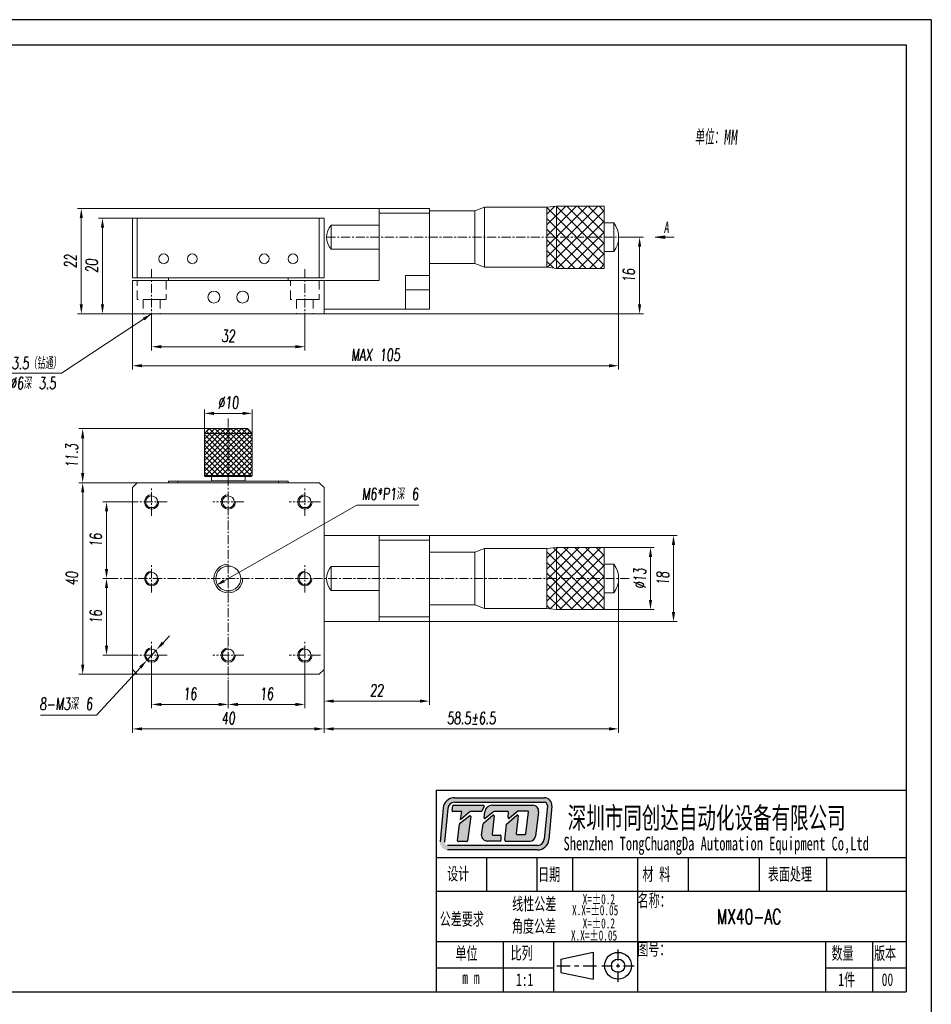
# Model space of a CAD drawing. Header units: millimetres. Extents: x 13297 to 13592, y 253 to 670.
# Tile 18 of 18: x 13401 to 13592, y 464 to 670. Entities that reach past the tile are written whole.
import ezdxf

# ---------------------------------------------------------------- set-up
doc = ezdxf.new("R2010")
doc.units = ezdxf.units.MM
doc.header["$LTSCALE"] = 0.3
doc.linetypes.add('CENTERX2', pattern=[20.32, 12.7, -2.54, 2.54, -2.54])
doc.linetypes.add('DASHED', pattern=[19.05, 12.7, -6.35])
for name, color, linetype, lineweight in [('中心线', 5, 'CENTERX2', 13), ('剖面线', 50, 'Continuous', 13), ('外框', 7, 'Continuous', 30), ('文字', 3, 'Continuous', 13), ('标注', 1, 'Continuous', 18), ('虚线', 6, 'DASHED', 13), ('螺纹线', 3, 'Continuous', 13), ('轮廓线', 7, 'Continuous', 20)]:
    doc.layers.add(name, color=color, linetype=linetype, lineweight=lineweight)
doc.styles.add('SLDTEXTSTYLE2', font='txt')
doc.styles.get("Standard").update_dxf_attribs({"font": 'txt.shx', "width": 0.67, "oblique": 5, "bigfont": 'gbcbig.shx'})
doc.dimstyles.new('1', dxfattribs={"dimtxt": 2.5, "dimasz": 2, "dimexe": 0.8, "dimexo": 0, "dimgap": 1, "dimtad": 1, "dimdec": 1, "dimdsep": 46, "dimtxsty": 'Standard', "dimcen": 0, "dimclrd": 256, "dimclre": 256, "dimclrt": 256, "dimadec": 0, "dimazin": 0, "dimtfac": 1, "dimtdec": 1, "dimtmove": 0, "dimatfit": 3, "dimfxl": 0, "dimtzin": 0, "dimlwd": -1, "dimlwe": -1, "dimarcsym": 0})
doc.dimstyles.new('1$3', dxfattribs={"dimtxt": 2.5, "dimasz": 2, "dimexe": 0.8, "dimexo": 0, "dimgap": 1, "dimtad": 1, "dimtih": 1, "dimtoh": 1, "dimdec": 1, "dimdsep": 46, "dimtxsty": 'Standard', "dimcen": 0, "dimclrd": 256, "dimclre": 256, "dimclrt": 256, "dimadec": 0, "dimazin": 0, "dimtfac": 1, "dimtdec": 1, "dimtmove": 0, "dimatfit": 3, "dimfxl": 0, "dimtzin": 0, "dimlwd": -1, "dimlwe": -1, "dimarcsym": 0})

# ---------------------------------------------------------------- blocks, each defined once
blk = doc.blocks.new('Y')
at = {"lineweight": 30}
blk.add_line((-4136.76, 2009.27), (-3862.74, 2009.27), dxfattribs=at)
for points in [[(-3857.44, 2213.99), (-4154.44, 2213.99), (-4154.44, 2003.97)], [(-4136.76, 2009.27), (-4136.76, 2208.69), (-3862.74, 2208.69)]]:
    blk.add_lwpolyline(points, dxfattribs=at)
blk = doc.blocks.new('W')
at = {"lineweight": 30}
for p, q in [((-3857.44, 2213.99), (-3857.44, 2003.97)), ((-3857.44, 2213.99), (-3857.44, 2003.97)), ((-3862.74, 2208.69), (-3862.74, 2009.27))]:
    blk.add_line(p, q, dxfattribs=at)
blk.add_blockref('Y', (0, 0))
blk = doc.blocks.new('jt')
at = {"layer": '螺纹线', "ltscale": 0.5}
h = blk.add_hatch(color=256, dxfattribs=at)
h.paths.add_polyline_path([(13642.82, 624.25), (13646.82, 624.25), (13646.82, 624.75)])
h.paths.add_polyline_path([(13642.82, 624.25), (13646.82, 623.75), (13646.82, 624.25)])
for p, q in [((13642.82, 624.25), (13646.82, 624.75)), ((13642.82, 624.25), (13650.82, 624.25)), ((13642.82, 624.25), (13646.82, 623.75)), ((13646.82, 623.75), (13646.82, 624.75))]:
    blk.add_line(p, q, dxfattribs=at)
blk = doc.blocks.new('*D208')
at = {"layer": 'Defpoints', "color": 0, "ltscale": 0.5}
for p in [(13425.47, 568.99), (13419.31, 552.99), (13421.43, 552.99)]:
    blk.add_point(p, dxfattribs=at)
at = {"layer": '标注', "ltscale": 0.5}
for p, q in [((13425.47, 568.99), (13418.51, 568.99)), ((13419.31, 566.99), (13419.31, 554.99)), ((13421.43, 552.99), (13418.51, 552.99))]:
    blk.add_line(p, q, dxfattribs=at)
for points in [[(13418.98, 566.99), (13419.64, 566.99), (13419.31, 568.99)], [(13418.98, 554.99), (13419.64, 554.99), (13419.31, 552.99)]]:
    blk.add_solid(points, dxfattribs=at)
at = {"layer": '标注', "ltscale": 0.5, "insert": (13417.06, 560.99), "char_height": 2.5, "attachment_point": 5, "rotation": 90}
blk.add_mtext('16', dxfattribs=at)
blk = doc.blocks.new('*D209')
at = {"layer": 'Defpoints', "color": 0, "ltscale": 0.5}
for p in [(13421.43, 552.99), (13419.31, 536.99), (13425.47, 536.99)]:
    blk.add_point(p, dxfattribs=at)
at = {"layer": '标注', "ltscale": 0.5}
for p, q in [((13421.43, 552.99), (13418.51, 552.99)), ((13419.31, 550.99), (13419.31, 538.99)), ((13425.47, 536.99), (13418.51, 536.99))]:
    blk.add_line(p, q, dxfattribs=at)
for points in [[(13418.98, 550.99), (13419.64, 550.99), (13419.31, 552.99)], [(13418.98, 538.99), (13419.64, 538.99), (13419.31, 536.99)]]:
    blk.add_solid(points, dxfattribs=at)
at = {"layer": '标注', "ltscale": 0.5, "insert": (13417.06, 544.99), "char_height": 2.5, "attachment_point": 5, "rotation": 90}
blk.add_mtext('16', dxfattribs=at)
blk = doc.blocks.new('*D210')
at = {"layer": 'Defpoints', "color": 0, "ltscale": 0.5}
for p in [(13428.73, 534.08), (13444.73, 531.75), (13444.73, 526.69)]:
    blk.add_point(p, dxfattribs=at)
at = {"layer": '标注', "ltscale": 0.5}
for p, q in [((13428.73, 534.08), (13428.73, 525.89)), ((13444.73, 531.75), (13444.73, 525.89)), ((13430.73, 526.69), (13442.73, 526.69))]:
    blk.add_line(p, q, dxfattribs=at)
for points in [[(13430.73, 527.03), (13430.73, 526.36), (13428.73, 526.69)], [(13442.73, 527.03), (13442.73, 526.36), (13444.73, 526.69)]]:
    blk.add_solid(points, dxfattribs=at)
at = {"layer": '标注', "ltscale": 0.5, "insert": (13436.73, 528.94), "char_height": 2.5, "attachment_point": 5}
blk.add_mtext('16', dxfattribs=at)
blk = doc.blocks.new('*D211')
at = {"layer": 'Defpoints', "color": 0, "ltscale": 0.5}
for p in [(13460.73, 534.08), (13444.73, 531.75), (13444.73, 526.69)]:
    blk.add_point(p, dxfattribs=at)
at = {"layer": '标注', "ltscale": 0.5}
for p, q in [((13460.73, 534.08), (13460.73, 525.89)), ((13444.73, 531.75), (13444.73, 525.89)), ((13458.73, 526.69), (13446.73, 526.69))]:
    blk.add_line(p, q, dxfattribs=at)
for points in [[(13446.73, 527.03), (13446.73, 526.36), (13444.73, 526.69)], [(13458.73, 527.03), (13458.73, 526.36), (13460.73, 526.69)]]:
    blk.add_solid(points, dxfattribs=at)
at = {"layer": '标注', "ltscale": 0.5, "insert": (13452.73, 528.94), "char_height": 2.5, "attachment_point": 5}
blk.add_mtext('16', dxfattribs=at)
blk = doc.blocks.new('*D212')
at = {"layer": 'Defpoints', "color": 0, "ltscale": 0.5}
for p in [(13424.73, 533.99), (13464.73, 533.99), (13464.73, 521.59)]:
    blk.add_point(p, dxfattribs=at)
at = {"layer": '标注', "ltscale": 0.5}
for p, q in [((13424.73, 533.99), (13424.73, 520.79)), ((13464.73, 533.99), (13464.73, 520.79)), ((13426.73, 521.59), (13462.73, 521.59))]:
    blk.add_line(p, q, dxfattribs=at)
for points in [[(13426.73, 521.92), (13426.73, 521.26), (13424.73, 521.59)], [(13462.73, 521.92), (13462.73, 521.26), (13464.73, 521.59)]]:
    blk.add_solid(points, dxfattribs=at)
at = {"layer": '标注', "ltscale": 0.5, "insert": (13444.73, 523.84), "char_height": 2.5, "attachment_point": 5}
blk.add_mtext('40', dxfattribs=at)
blk = doc.blocks.new('*D213')
at = {"layer": 'Defpoints', "color": 0, "ltscale": 0.5}
for p in [(13425.73, 572.99), (13414.33, 532.99), (13425.73, 532.99)]:
    blk.add_point(p, dxfattribs=at)
at = {"layer": '标注', "ltscale": 0.5}
for p, q in [((13425.73, 572.99), (13413.53, 572.99)), ((13414.33, 570.99), (13414.33, 534.99)), ((13425.73, 532.99), (13413.53, 532.99))]:
    blk.add_line(p, q, dxfattribs=at)
for points in [[(13414, 570.99), (13414.66, 570.99), (13414.33, 572.99)], [(13414, 534.99), (13414.66, 534.99), (13414.33, 532.99)]]:
    blk.add_solid(points, dxfattribs=at)
at = {"layer": '标注', "ltscale": 0.5, "insert": (13412.08, 552.99), "char_height": 2.5, "attachment_point": 5, "rotation": 90}
blk.add_mtext('40', dxfattribs=at)
blk = doc.blocks.new('*D214')
at = {"layer": 'Defpoints', "color": 0, "ltscale": 0.5}
for p in [(13414.33, 584.29), (13440.73, 584.29), (13425.73, 572.99)]:
    blk.add_point(p, dxfattribs=at)
at = {"layer": '标注', "ltscale": 0.5}
for p, q in [((13440.73, 584.29), (13413.53, 584.29)), ((13414.33, 574.99), (13414.33, 582.29)), ((13425.73, 572.99), (13413.53, 572.99))]:
    blk.add_line(p, q, dxfattribs=at)
for points in [[(13414, 582.29), (13414.66, 582.29), (13414.33, 584.29)], [(13414, 574.99), (13414.66, 574.99), (13414.33, 572.99)]]:
    blk.add_solid(points, dxfattribs=at)
at = {"layer": '标注', "ltscale": 0.5, "insert": (13412.08, 578.64), "char_height": 2.5, "attachment_point": 5, "rotation": 90}
blk.add_mtext('11.3', dxfattribs=at)
blk = doc.blocks.new('*D215')
at = {"layer": 'Defpoints', "color": 0, "ltscale": 0.5}
for p in [(13429.75, 538.1), (13427.72, 535.89)]:
    blk.add_point(p, dxfattribs=at)
at = {"layer": '标注', "ltscale": 0.5}
for p, q in [((13431.1, 539.57), (13432.45, 541.05)), ((13429.75, 538.1), (13427.72, 535.89)), ((13417.24, 524.46), (13426.37, 534.41)), ((13405.5, 524.46), (13417.24, 524.46))]:
    blk.add_line(p, q, dxfattribs=at)
for points in [[(13430.85, 539.8), (13431.34, 539.35), (13429.75, 538.1)], [(13426.12, 534.64), (13426.61, 534.19), (13427.72, 535.89)]]:
    blk.add_solid(points, dxfattribs=at)
at = {"layer": '标注', "ltscale": 0.5, "insert": (13410.87, 526.8), "char_height": 2.5, "attachment_point": 5}
blk.add_mtext('8-M3深 6', dxfattribs=at)
blk = doc.blocks.new('*D216')
at = {"layer": 'Defpoints', "color": 0, "ltscale": 0.5}
for p in [(13447.34, 554.48), (13442.13, 551.51)]:
    blk.add_point(p, dxfattribs=at)
at = {"layer": '标注', "ltscale": 0.5}
for p, q in [((13471.58, 568.3), (13443.87, 552.5)), ((13484.48, 568.3), (13471.58, 568.3))]:
    blk.add_line(p, q, dxfattribs=at)
blk.add_solid([(13443.7, 552.79), (13444.03, 552.21), (13442.13, 551.51)], dxfattribs=at)
at = {"layer": '标注', "ltscale": 0.5, "insert": (13478.53, 570.64), "char_height": 2.5, "attachment_point": 5}
blk.add_mtext('M6*P1深 6', dxfattribs=at)
blk = doc.blocks.new('*D217')
at = {"layer": 'Defpoints', "color": 0, "ltscale": 0.5}
for p in [(13486.73, 543.99), (13464.73, 533.99), (13486.73, 527.39)]:
    blk.add_point(p, dxfattribs=at)
at = {"layer": '标注', "ltscale": 0.5}
for p, q in [((13486.73, 543.99), (13486.73, 526.59)), ((13464.73, 533.99), (13464.73, 526.59)), ((13466.73, 527.39), (13484.73, 527.39))]:
    blk.add_line(p, q, dxfattribs=at)
for points in [[(13466.73, 527.73), (13466.73, 527.06), (13464.73, 527.39)], [(13484.73, 527.73), (13484.73, 527.06), (13486.73, 527.39)]]:
    blk.add_solid(points, dxfattribs=at)
at = {"layer": '标注', "ltscale": 0.5, "insert": (13475.73, 529.64), "char_height": 2.5, "attachment_point": 5}
blk.add_mtext('22', dxfattribs=at)
blk = doc.blocks.new('*D218')
at = {"layer": 'Defpoints', "color": 0, "ltscale": 0.5}
for p in [(13526.23, 552.99), (13464.73, 533.99), (13526.23, 521.59)]:
    blk.add_point(p, dxfattribs=at)
at = {"layer": '剖面线', "ltscale": 0.5}
for p, q in [((13526.23, 552.99), (13526.23, 520.79)), ((13464.73, 533.99), (13464.73, 520.79)), ((13466.73, 521.59), (13524.23, 521.59))]:
    blk.add_line(p, q, dxfattribs=at)
for points in [[(13466.73, 521.92), (13466.73, 521.26), (13464.73, 521.59)], [(13524.23, 521.92), (13524.23, 521.26), (13526.23, 521.59)]]:
    blk.add_solid(points, dxfattribs=at)
at = {"layer": '剖面线', "ltscale": 0.5, "insert": (13495.48, 523.84), "char_height": 2.5, "attachment_point": 5}
blk.add_mtext('58.5%%P6.5', dxfattribs=at)
blk = doc.blocks.new('*D219')
at = {"layer": 'Defpoints', "color": 0, "ltscale": 0.5}
for p in [(13486.73, 561.99), (13486.73, 543.99), (13537.68, 543.99)]:
    blk.add_point(p, dxfattribs=at)
at = {"layer": '剖面线', "ltscale": 0.5}
for p, q in [((13486.73, 561.99), (13538.48, 561.99)), ((13537.68, 559.99), (13537.68, 545.99)), ((13486.73, 543.99), (13538.48, 543.99))]:
    blk.add_line(p, q, dxfattribs=at)
for points in [[(13537.35, 559.99), (13538.02, 559.99), (13537.68, 561.99)], [(13537.35, 545.99), (13538.02, 545.99), (13537.68, 543.99)]]:
    blk.add_solid(points, dxfattribs=at)
at = {"layer": '剖面线', "ltscale": 0.5, "insert": (13535.43, 552.99), "char_height": 2.5, "attachment_point": 5, "rotation": 90}
blk.add_mtext('18', dxfattribs=at)
blk = doc.blocks.new('*D220')
at = {"layer": 'Defpoints', "color": 0, "ltscale": 0.5}
for p in [(13526.23, 624.25), (13424.73, 608.25), (13526.23, 597.42)]:
    blk.add_point(p, dxfattribs=at)
at = {"layer": '标注', "ltscale": 0.5}
for p, q in [((13526.23, 624.25), (13526.23, 596.62)), ((13424.73, 608.25), (13424.73, 596.62)), ((13426.73, 597.42), (13524.23, 597.42))]:
    blk.add_line(p, q, dxfattribs=at)
for points in [[(13426.73, 597.76), (13426.73, 597.09), (13424.73, 597.42)], [(13524.23, 597.76), (13524.23, 597.09), (13526.23, 597.42)]]:
    blk.add_solid(points, dxfattribs=at)
at = {"layer": '标注', "ltscale": 0.5, "insert": (13475.48, 599.67), "char_height": 2.5, "attachment_point": 5}
blk.add_mtext('MAX 105', dxfattribs=at)
blk = doc.blocks.new('*D221')
at = {"layer": 'Defpoints', "color": 0, "ltscale": 0.5}
for p in [(13526.23, 624.25), (13464.73, 608.25), (13530.6, 608.25)]:
    blk.add_point(p, dxfattribs=at)
at = {"layer": '剖面线', "ltscale": 0.5}
for p, q in [((13526.23, 624.25), (13531.4, 624.25)), ((13530.6, 622.25), (13530.6, 610.25)), ((13464.73, 608.25), (13531.4, 608.25))]:
    blk.add_line(p, q, dxfattribs=at)
for points in [[(13530.27, 622.25), (13530.94, 622.25), (13530.6, 624.25)], [(13530.27, 610.25), (13530.94, 610.25), (13530.6, 608.25)]]:
    blk.add_solid(points, dxfattribs=at)
at = {"layer": '剖面线', "ltscale": 0.5, "insert": (13528.35, 616.25), "char_height": 2.5, "attachment_point": 5, "rotation": 90}
blk.add_mtext('16', dxfattribs=at)
blk = doc.blocks.new('*D222')
at = {"layer": 'Defpoints', "color": 0, "ltscale": 0.3}
for p in [(13414.04, 630.25), (13476.23, 630.25), (13424.73, 608.25)]:
    blk.add_point(p, dxfattribs=at)
at = {"layer": '剖面线', "ltscale": 0.3}
for p, q in [((13476.23, 630.25), (13413.24, 630.25)), ((13414.04, 610.25), (13414.04, 628.25)), ((13424.73, 608.25), (13413.24, 608.25))]:
    blk.add_line(p, q, dxfattribs=at)
for points in [[(13413.71, 628.25), (13414.38, 628.25), (13414.04, 630.25)], [(13413.71, 610.25), (13414.38, 610.25), (13414.04, 608.25)]]:
    blk.add_solid(points, dxfattribs=at)
at = {"layer": '剖面线', "ltscale": 0.3, "insert": (13411.79, 619.25), "char_height": 2.5, "attachment_point": 5, "rotation": 90}
blk.add_mtext('22', dxfattribs=at)
blk = doc.blocks.new('*D223')
at = {"layer": 'Defpoints', "color": 0, "ltscale": 0.3}
for p in [(13424.73, 628.25), (13418.46, 608.25), (13424.73, 608.25)]:
    blk.add_point(p, dxfattribs=at)
at = {"layer": '标注', "ltscale": 0.3}
for p, q in [((13424.73, 628.25), (13417.66, 628.25)), ((13418.46, 626.25), (13418.46, 610.25)), ((13424.73, 608.25), (13417.66, 608.25))]:
    blk.add_line(p, q, dxfattribs=at)
for points in [[(13418.13, 626.25), (13418.8, 626.25), (13418.46, 628.25)], [(13418.13, 610.25), (13418.8, 610.25), (13418.46, 608.25)]]:
    blk.add_solid(points, dxfattribs=at)
at = {"layer": '标注', "ltscale": 0.3, "insert": (13416.21, 618.25), "char_height": 2.5, "attachment_point": 5, "rotation": 90}
blk.add_mtext('20', dxfattribs=at)
blk = doc.blocks.new('*D225')
at = {"layer": 'Defpoints', "color": 0, "ltscale": 0.3}
for p in [(13449.73, 587.47), (13439.74, 583.29), (13449.73, 583.29)]:
    blk.add_point(p, dxfattribs=at)
at = {"layer": '标注', "ltscale": 0.3}
for p, q in [((13439.74, 583.29), (13439.74, 588.27)), ((13449.73, 583.29), (13449.73, 588.27)), ((13441.74, 587.47), (13447.73, 587.47))]:
    blk.add_line(p, q, dxfattribs=at)
for points in [[(13441.74, 587.81), (13441.74, 587.14), (13439.74, 587.47)], [(13447.73, 587.81), (13447.73, 587.14), (13449.73, 587.47)]]:
    blk.add_solid(points, dxfattribs=at)
at = {"layer": '标注', "ltscale": 0.3, "insert": (13444.73, 589.72), "char_height": 2.5, "attachment_point": 5}
blk.add_mtext('%%C10', dxfattribs=at)
blk = doc.blocks.new('*D226')
at = {"layer": 'Defpoints', "color": 0, "ltscale": 0.3}
for p in [(13428.73, 608.25), (13460.73, 606.76), (13460.73, 601.39)]:
    blk.add_point(p, dxfattribs=at)
at = {"layer": '标注', "ltscale": 0.3}
for p, q in [((13428.73, 608.25), (13428.73, 600.59)), ((13460.73, 606.76), (13460.73, 600.59)), ((13430.73, 601.39), (13458.73, 601.39))]:
    blk.add_line(p, q, dxfattribs=at)
for points in [[(13430.73, 601.73), (13430.73, 601.06), (13428.73, 601.39)], [(13458.73, 601.73), (13458.73, 601.06), (13460.73, 601.39)]]:
    blk.add_solid(points, dxfattribs=at)
at = {"layer": '标注', "ltscale": 0.3, "insert": (13444.73, 603.64), "char_height": 2.5, "attachment_point": 5}
blk.add_mtext('32', dxfattribs=at)
blk = doc.blocks.new('*D228')
at = {"layer": 'Defpoints', "color": 0, "ltscale": 0.3}
for p in [(13523.23, 559.49), (13523.24, 546.5), (13532.88, 546.5)]:
    blk.add_point(p, dxfattribs=at)
at = {"layer": '标注', "ltscale": 0.3}
for p, q in [((13523.23, 559.49), (13533.68, 559.49)), ((13532.88, 557.49), (13532.88, 548.5)), ((13523.24, 546.5), (13533.68, 546.5))]:
    blk.add_line(p, q, dxfattribs=at)
for points in [[(13532.55, 557.49), (13533.21, 557.49), (13532.88, 559.49)], [(13532.55, 548.5), (13533.21, 548.5), (13532.88, 546.5)]]:
    blk.add_solid(points, dxfattribs=at)
at = {"layer": '标注', "ltscale": 0.3, "insert": (13530.63, 552.99), "char_height": 2.5, "attachment_point": 5, "rotation": 90}
blk.add_mtext('%%C13', dxfattribs=at)

msp = doc.modelspace()

# ---------------------------------------------------------------- hatches: boundary and pattern name
at = {"layer": '外框'}
h = msp.add_hatch(color=256, dxfattribs=at)
h.dxf.hatch_style = 1
h.paths.add_polyline_path([(13510.72, 507.21), (13491.96, 507.21, 0.38719), (13489.59, 505.05), (13488.94, 498.04, 0.441763), (13490.52, 496.31), (13509.29, 496.31, 0.387627), (13511.66, 498.47), (13512.3, 505.48, 0.441309)])
h.paths.add_polyline_path([(13510.72, 506.26, -0.441309), (13511.35, 505.57), (13510.71, 498.56, -0.387627), (13509.29, 497.26), (13490.52, 497.26, -0.441763), (13489.89, 497.95), (13490.54, 504.97, -0.38719), (13491.96, 506.26)], flags=16)
h.paths.add_polyline_path([(13498.03, 505.65, -0.569256), (13498.17, 505.42), (13497.64, 504.44, -0.275159), (13497.5, 504.35), (13495.36, 504.35, 0.178549), (13495.26, 504.31), (13493.31, 502.66), (13493.18, 502.66), (13493.49, 504.35), (13491.6, 504.35, -0.45517), (13491.45, 504.53), (13491.58, 505.5, -0.3737), (13491.74, 505.63)], flags=0)
h.paths.add_polyline_path([(13495.09, 503.44, -0.672884), (13495.35, 503.29), (13494.66, 498.2, -0.375428), (13494.5, 498.07), (13492.77, 498.07, -0.44516), (13492.61, 498.24), (13492.97, 501.72, -0.203266), (13493.03, 501.83)], flags=0)
h.paths.add_polyline_path([(13499.85, 505.65), (13508.34, 505.65, -0.453547), (13509.52, 504.3), (13508.84, 499.19, -0.375944), (13507.66, 498.16), (13502.63, 498.16, -0.443757), (13502.47, 498.34), (13502.81, 501.72), (13504.99, 503.58, -0.678155), (13505.25, 503.44), (13504.85, 499.75, 0.446434), (13505, 499.57), (13506.69, 499.57, 0.378328), (13506.85, 499.71), (13507.41, 504.24, 0.451033), (13507.25, 504.42), (13505.27, 504.42, 0.173657), (13505.17, 504.39), (13503.41, 502.94, -0.663), (13503.15, 503.08), (13503.24, 504.17, 0.43882), (13503.08, 504.34), (13500.2, 504.34, 0.175395), (13500.1, 504.3), (13498.38, 502.87, -0.680756), (13498.12, 503.01), (13498.28, 504.26, -0.377926)], flags=0)
h.paths.add_polyline_path([(13498.03, 501.88), (13499.95, 503.57, -0.684184), (13500.21, 503.43), (13499.79, 499.6, 0.446288), (13499.95, 499.42), (13501.49, 499.42, -0.414214), (13501.65, 499.26), (13501.65, 498.32, -0.414214), (13501.49, 498.16), (13498.8, 498.16, -0.429482), (13497.61, 499.41), (13497.98, 501.79, -0.175829)], flags=0)
h.paths.add_polyline_path([(13498.17, 505.42, 0.569256), (13498.03, 505.65), (13491.74, 505.63, 0.3737), (13491.58, 505.5), (13491.45, 504.53, 0.45517), (13491.6, 504.35), (13493.49, 504.35), (13493.18, 502.66), (13493.31, 502.66), (13495.26, 504.31, -0.178549), (13495.36, 504.35), (13497.5, 504.35, 0.275159), (13497.64, 504.44)], flags=0)
h.paths.add_polyline_path([(13495.35, 503.29, 0.672884), (13495.09, 503.44), (13493.03, 501.83, 0.203266), (13492.97, 501.72), (13492.61, 498.24, 0.44516), (13492.77, 498.07), (13494.5, 498.07, 0.375428), (13494.66, 498.2)], flags=0)
h.paths.add_polyline_path([(13500.21, 503.43, 0.684184), (13499.95, 503.57), (13498.03, 501.88, 0.175829), (13497.98, 501.79), (13497.61, 499.41, 0.429482), (13498.8, 498.16), (13501.49, 498.16, 0.414214), (13501.65, 498.32), (13501.65, 499.26, 0.414214), (13501.49, 499.42), (13499.95, 499.42, -0.446288), (13499.79, 499.6)], flags=0)
h.paths.add_polyline_path([(13508.34, 505.65), (13499.85, 505.65, 0.377926), (13498.28, 504.26), (13498.12, 503.01, 0.680756), (13498.38, 502.87), (13500.1, 504.3, -0.175395), (13500.2, 504.34), (13503.08, 504.34, -0.43882), (13503.24, 504.17), (13503.15, 503.08, 0.663), (13503.41, 502.94), (13505.17, 504.39, -0.173657), (13505.27, 504.42), (13507.25, 504.42, -0.451033), (13507.41, 504.24), (13506.85, 499.71, -0.378328), (13506.69, 499.57), (13505, 499.57, -0.446434), (13504.85, 499.75), (13505.25, 503.44, 0.678155), (13504.99, 503.58), (13502.81, 501.72), (13502.47, 498.34, 0.443757), (13502.63, 498.16), (13507.66, 498.16, 0.375944), (13508.84, 499.19), (13509.52, 504.3, 0.453547)], flags=0)
h = msp.add_hatch(color=256, dxfattribs=at)
h.dxf.hatch_style = 1
h.paths.add_polyline_path([(13498.17, 505.42, 0.569256), (13498.03, 505.65), (13491.74, 505.63, 0.3737), (13491.58, 505.5), (13491.45, 504.53, 0.45517), (13491.6, 504.35), (13493.49, 504.35), (13493.18, 502.66), (13493.31, 502.66), (13495.26, 504.31, -0.178549), (13495.36, 504.35), (13497.5, 504.35, 0.275159), (13497.64, 504.44)])
h.paths.add_polyline_path([(13495.35, 503.29, 0.672884), (13495.09, 503.44), (13493.03, 501.83, 0.203266), (13492.97, 501.72), (13492.61, 498.24, 0.44516), (13492.77, 498.07), (13494.5, 498.07, 0.375428), (13494.66, 498.2)])
h.paths.add_polyline_path([(13500.21, 503.43, 0.684184), (13499.95, 503.57), (13498.03, 501.88, 0.175829), (13497.98, 501.79), (13497.61, 499.41, 0.429482), (13498.8, 498.16), (13501.49, 498.16, 0.414214), (13501.65, 498.32), (13501.65, 499.26, 0.414214), (13501.49, 499.42), (13499.95, 499.42, -0.446288), (13499.79, 499.6)])
h.paths.add_polyline_path([(13508.34, 505.65), (13499.85, 505.65, 0.377926), (13498.28, 504.26), (13498.12, 503.01, 0.680756), (13498.38, 502.87), (13500.1, 504.3, -0.175395), (13500.2, 504.34), (13503.08, 504.34, -0.43882), (13503.24, 504.17), (13503.15, 503.08, 0.663), (13503.41, 502.94), (13505.17, 504.39, -0.173657), (13505.27, 504.42), (13507.25, 504.42, -0.451033), (13507.41, 504.24), (13506.85, 499.71, -0.378328), (13506.69, 499.57), (13505, 499.57, -0.446434), (13504.85, 499.75), (13505.25, 503.44, 0.678155), (13504.99, 503.58), (13502.81, 501.72), (13502.47, 498.34, 0.443757), (13502.63, 498.16), (13507.66, 498.16, 0.375944), (13508.84, 499.19), (13509.52, 504.3, 0.453547)])
at = {"layer": '标注', "ltscale": 0.3}
h = msp.add_hatch(dxfattribs=at)
h.set_pattern_fill('ANSI37', color=256, scale=0.5, angle=90, style=0)
h.paths.add_polyline_path([(13523.23, 559.49), (13513.23, 559.49), (13513.23, 559.49), (13513.23, 552.99), (13523.23, 552.99)])
h.paths.add_polyline_path([(13523.23, 552.99), (13513.23, 552.99), (13513.23, 546.49), (13513.23, 546.49), (13523.23, 546.5)])
h.paths.add_polyline_path([(13513.23, 552.99), (13511.23, 552.99), (13511.23, 546.74), (13513.23, 546.49)])
h.paths.add_polyline_path([(13513.23, 559.49), (13511.23, 559.24), (13511.23, 552.99), (13513.23, 552.99)])
h.paths.add_polyline_path([(13523.23, 630.75), (13513.23, 630.75), (13513.23, 630.75), (13513.23, 624.25), (13523.23, 624.25)])
h.paths.add_polyline_path([(13523.23, 624.25), (13513.23, 624.25), (13513.23, 617.75), (13513.23, 617.75), (13523.23, 617.75)])
h.paths.add_polyline_path([(13513.23, 630.75), (13511.23, 630.5), (13511.23, 624.25), (13513.23, 624.25)])
h.paths.add_polyline_path([(13513.23, 624.25), (13511.23, 624.25), (13511.23, 618), (13513.23, 617.75)])
at = {"layer": '标注', "ltscale": 0.5}
h = msp.add_hatch(dxfattribs=at)
h.set_pattern_fill('ANSI37', color=256, scale=0.25, angle=90, style=0)
h.set_pattern_definition([(135, (-113.23676, 0), (-0.561266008, -0.561266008), []), (225, (-113.23676, 0), (0.561266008, -0.561266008), [])])
h.paths.add_polyline_path([(13393.08, 623.74), (13384.28, 623.74), (13384.28, 613.75), (13393.08, 613.75)])
h.paths.add_polyline_path([(13394.08, 622.75), (13393.08, 623.74), (13393.08, 613.75), (13394.08, 614.75)])
h.paths.add_polyline_path([(13384.28, 623.74), (13384.08, 623.55), (13384.08, 613.95), (13384.28, 613.75), (13384.28, 613.75)])
h.paths.add_polyline_path([(13449.73, 583.29), (13439.74, 583.29), (13439.74, 574.49), (13449.73, 574.49)])
h.paths.add_polyline_path([(13448.73, 584.29), (13440.73, 584.29), (13439.74, 583.29), (13449.73, 583.29)])
h.paths.add_polyline_path([(13449.73, 574.49), (13449.73, 574.49), (13439.74, 574.49), (13439.93, 574.29), (13449.53, 574.29)])

# ---------------------------------------------------------------- linework, layer by layer
at = {"layer": '中心线', "ltscale": 0.5}
for p, q in [((13465.23, 624.25), (13527.96, 624.25)), ((13428.73, 617.58), (13428.73, 606.76)), ((13460.73, 617.58), (13460.73, 606.76)), ((13444.73, 586.43), (13444.73, 531.75)), ((13428.73, 566.08), (13428.73, 571.9)), ((13460.73, 566.08), (13460.73, 571.9)), ((13432, 568.99), (13425.47, 568.99)), ((13448, 568.99), (13441.47, 568.99)), ((13464, 568.99), (13457.47, 568.99)), ((13428.73, 550.08), (13428.73, 555.9)), ((13460.73, 550.08), (13460.73, 555.9)), ((13528.43, 552.99), (13421.43, 552.99)), ((13428.73, 534.08), (13428.73, 539.9)), ((13460.73, 534.08), (13460.73, 539.9)), ((13432, 536.99), (13425.47, 536.99)), ((13448, 536.99), (13441.47, 536.99)), ((13464, 536.99), (13457.47, 536.99))]:
    msp.add_line(p, q, dxfattribs=at)
at = {"layer": '外框', "lineweight": 30}
for p, q in [((13488.1, 508.78), (13586.25, 508.78)), ((13488.1, 508.78), (13488.1, 466.71)), ((13489.59, 505.05), (13488.94, 498.04)), ((13490.54, 504.97), (13489.89, 497.95)), ((13491.45, 504.53), (13491.58, 505.5)), ((13498.67, 494.75), (13498.67, 487.74)), ((13509.13, 494.75), (13509.13, 487.74)), ((13516.61, 494.75), (13516.61, 487.74)), ((13530.17, 494.75), (13530.17, 466.71)), ((13540.76, 494.75), (13540.76, 487.74)), ((13555.55, 494.75), (13555.55, 487.74)), ((13569.6, 494.75), (13569.6, 487.74)), ((13488.1, 487.74), (13586.25, 487.74)), ((13488.1, 477.23), (13586.25, 477.23)), ((13502.12, 477.23), (13502.12, 466.71)), ((13512.64, 477.23), (13512.64, 466.71)), ((13569.43, 477.23), (13569.43, 466.71)), ((13579.24, 477.23), (13579.24, 466.71)), ((13514.19, 473.54), (13520.91, 474.94)), ((13520.91, 474.94), (13520.91, 469.33)), ((13526.11, 473.26), (13526.11, 475.52)), ((13514.19, 473.54), (13514.19, 470.73)), ((13488.1, 471.67), (13512.64, 471.67)), ((13513.32, 472.13), (13516.09, 472.13)), ((13517.01, 472.13), (13517.93, 472.13)), ((13518.85, 472.13), (13521.61, 472.13)), ((13522.73, 472.13), (13524.98, 472.13)), ((13525.74, 472.13), (13526.49, 472.13)), ((13526.11, 471.76), (13526.11, 472.51)), ((13526.11, 468.75), (13526.11, 471.01)), ((13527.24, 472.13), (13529.5, 472.13)), ((13569.43, 471.67), (13586.25, 471.67)), ((13514.19, 470.73), (13520.91, 469.33))]:
    msp.add_line(p, q, dxfattribs=at)
at = {"layer": '外框'}
for p, q in [((13491.96, 507.21), (13510.72, 507.21)), ((13491.96, 506.26), (13510.72, 506.26)), ((13493.49, 504.35), (13491.6, 504.35)), ((13491.74, 505.63), (13498.03, 505.65)), ((13493.18, 502.66), (13493.49, 504.35)), ((13495.26, 504.31), (13493.31, 502.66)), ((13497.5, 504.35), (13495.36, 504.35)), ((13498.17, 505.42), (13497.64, 504.44)), ((13498.12, 503.01), (13498.28, 504.26)), ((13500.1, 504.3), (13498.38, 502.87)), ((13499.85, 505.65), (13508.34, 505.65)), ((13503.08, 504.34), (13500.2, 504.34)), ((13503.15, 503.08), (13503.24, 504.17)), ((13505.17, 504.39), (13503.41, 502.94)), ((13507.25, 504.42), (13505.27, 504.42)), ((13506.85, 499.71), (13507.41, 504.24)), ((13509.52, 504.3), (13508.84, 499.19)), ((13511.35, 505.57), (13510.71, 498.56)), ((13512.3, 505.48), (13511.66, 498.47)), ((13492.61, 498.24), (13492.97, 501.72)), ((13493.03, 501.83), (13495.09, 503.44)), ((13493.31, 502.66), (13493.18, 502.66)), ((13495.35, 503.29), (13494.66, 498.2)), ((13497.61, 499.41), (13497.98, 501.79)), ((13498.03, 501.88), (13499.95, 503.57)), ((13500.21, 503.43), (13499.79, 499.6)), ((13502.47, 498.34), (13502.81, 501.72)), ((13502.81, 501.72), (13504.99, 503.58)), ((13505.25, 503.44), (13504.85, 499.75)), ((13494.5, 498.07), (13492.77, 498.07)), ((13501.49, 498.16), (13498.8, 498.16)), ((13499.95, 499.42), (13501.49, 499.42)), ((13501.65, 499.26), (13501.65, 498.32)), ((13502.63, 498.16), (13507.66, 498.16)), ((13505, 499.57), (13506.69, 499.57)), ((13509.29, 497.26), (13490.52, 497.26)), ((13509.29, 496.31), (13490.52, 496.31)), ((13488.1, 494.75), (13586.25, 494.75))]:
    msp.add_line(p, q, dxfattribs=at)
at = {"layer": '外框', "lineweight": 30}
for radius in [2.8, 1.4]:
    msp.add_circle((13526.11, 472.13), radius, dxfattribs=at)
at = {"layer": '外框'}
for centre, radius, start, end in [((13491.96, 504.83), 2.38, 90, 174.6637), ((13491.96, 504.83), 1.43, 90, 174.6637), ((13510.72, 505.63), 1.59, 354.7507, 90), ((13510.72, 505.63), 0.635, 354.7507, 90), ((13495.36, 504.19), 0.159, 90, 130.4936), ((13497.5, 504.51), 0.159, 270, 331.5389), ((13498.03, 505.49), 0.159, 331.5389, 90.1428), ((13499.85, 504.06), 1.59, 90, 172.8115), ((13500.2, 504.18), 0.159, 90, 129.7928), ((13503.08, 504.18), 0.159, 355.2286, 90), ((13505.27, 504.26), 0.159, 90, 129.4062), ((13507.25, 504.26), 0.159, 352.8922, 90), ((13508.34, 504.46), 1.19, 352.4138, 90), ((13493.13, 501.7), 0.159, 128.0541, 174.0132), ((13495.19, 503.31), 0.159, 352.3102, 128.0541), ((13498.14, 501.76), 0.159, 131.3146, 171.2038), ((13498.28, 502.99), 0.159, 172.8115, 309.7928), ((13500.05, 503.45), 0.159, 353.7974, 131.3146), ((13503.31, 503.06), 0.159, 175.2286, 309.4062), ((13505.09, 503.45), 0.159, 353.7695, 130.3428), ((13499.95, 499.58), 0.159, 173.7974, 270), ((13505, 499.73), 0.159, 173.7695, 270), ((13506.69, 499.73), 0.159, 270, 352.8922), ((13492.77, 498.22), 0.159, 174.0132, 270), ((13494.5, 498.22), 0.159, 270, 352.3102), ((13498.8, 499.35), 1.19, 177.0294, 270), ((13501.49, 499.26), 0.159, 0, 90), ((13501.49, 498.32), 0.159, 270, 0), ((13502.63, 498.32), 0.159, 174.2816, 270), ((13507.66, 499.35), 1.19, 270, 352.4138), ((13509.29, 498.69), 1.43, 270, 354.7507), ((13509.29, 498.69), 2.38, 270, 354.7507)]:
    msp.add_arc(centre, radius, start, end, dxfattribs=at)
at = {"layer": '外框', "lineweight": 30}
for centre, start, end in [((13491.6, 504.51), 172.1056, 270), ((13491.74, 505.48), 90.1428, 172.1056)]:
    msp.add_arc(centre, 0.159, start, end, dxfattribs=at)
at = {"layer": '标注', "ltscale": 0.3}
msp.add_line((13409.88, 595.87), (13391.84, 595.87), dxfattribs=at)
at = {"layer": '虚线', "ltscale": 0.5}
for p, q in [((13425.73, 611.25), (13425.73, 615.25)), ((13431.73, 615.25), (13431.73, 611.25)), ((13457.73, 611.25), (13457.73, 615.25)), ((13463.73, 615.25), (13463.73, 611.25)), ((13431.73, 611.25), (13425.73, 611.25)), ((13430.48, 611.25), (13426.98, 611.25)), ((13426.98, 611.25), (13426.98, 608.25)), ((13430.48, 611.25), (13430.48, 608.25)), ((13463.73, 611.25), (13457.73, 611.25)), ((13462.48, 611.25), (13458.98, 611.25)), ((13458.98, 611.25), (13458.98, 608.25)), ((13462.48, 611.25), (13462.48, 608.25))]:
    msp.add_line(p, q, dxfattribs=at)
at = {"layer": '螺纹线', "ltscale": 0.5}
for centre, radius in [((13428.73, 568.99), 1.5), ((13444.73, 568.99), 1.5), ((13460.73, 568.99), 1.5), ((13444.73, 552.99), 3), ((13428.73, 552.99), 1.5), ((13460.73, 552.99), 1.5), ((13428.73, 536.99), 1.5), ((13444.73, 536.99), 1.5), ((13460.73, 536.99), 1.5)]:
    msp.add_arc(centre, radius, 90, 0, dxfattribs=at)
at = {"layer": '轮廓线'}
for p, q in [((13476.23, 615.25), (13476.23, 630.25)), ((13476.23, 630.25), (13486.73, 630.25)), ((13486.73, 629.25), (13476.23, 629.25)), ((13486.73, 609.25), (13486.73, 630.25)), ((13496.23, 629.75), (13486.73, 629.75)), ((13496.23, 629.75), (13498.23, 630.5)), ((13496.23, 618.75), (13496.23, 629.75)), ((13511.23, 630.5), (13498.23, 630.5)), ((13498.23, 618), (13498.23, 630.5)), ((13424.73, 615.75), (13424.73, 628.25)), ((13424.73, 628.25), (13464.73, 628.25)), ((13425.73, 628.25), (13425.73, 615.75)), ((13463.73, 615.75), (13463.73, 628.25)), ((13464.73, 628.25), (13464.73, 615.75)), ((13525.23, 627.25), (13523.23, 627.25)), ((13525.23, 621.25), (13525.23, 627.25)), ((13466.23, 621.75), (13466.23, 626.75)), ((13466.23, 626.75), (13476.23, 626.75)), ((13466.23, 621.75), (13476.23, 621.75)), ((13525.23, 621.25), (13523.23, 621.25)), ((13496.23, 618.75), (13486.73, 618.75)), ((13496.23, 618.75), (13498.23, 618)), ((13511.23, 618), (13498.23, 618)), ((13424.73, 615.75), (13464.73, 615.75)), ((13424.73, 608.25), (13424.73, 615.25)), ((13424.73, 615.25), (13476.23, 615.25)), ((13432.23, 615.25), (13432.23, 615.75)), ((13457.23, 615.75), (13457.23, 615.25)), ((13464.73, 608.25), (13464.73, 615.25)), ((13481.73, 616.25), (13486.73, 616.25)), ((13481.73, 616.25), (13481.73, 609.25)), ((13486.73, 613.25), (13481.73, 613.25)), ((13486.73, 609.25), (13464.73, 609.25)), ((13464.73, 608.25), (13424.73, 608.25)), ((13441.23, 574.29), (13441.23, 573.39)), ((13448.23, 574.29), (13448.23, 573.39)), ((13425.73, 572.99), (13424.73, 571.99)), ((13424.73, 571.99), (13424.73, 533.99)), ((13463.73, 572.99), (13425.73, 572.99)), ((13432.23, 573.29), (13432.23, 572.99)), ((13457.23, 573.29), (13432.23, 573.29)), ((13434.23, 572.99), (13434.23, 573.29)), ((13441.33, 573.29), (13441.23, 573.39)), ((13448.23, 573.39), (13441.23, 573.39)), ((13448.13, 573.29), (13448.23, 573.39)), ((13455.23, 573.29), (13455.23, 572.99)), ((13457.23, 572.99), (13457.23, 573.29)), ((13464.73, 571.99), (13463.73, 572.99)), ((13464.73, 533.99), (13464.73, 571.99)), ((13464.73, 561.99), (13486.73, 561.99)), ((13476.23, 561.99), (13476.23, 543.99)), ((13486.73, 543.99), (13486.73, 561.99)), ((13476.23, 560.99), (13486.73, 560.99)), ((13496.23, 558.49), (13498.23, 559.24)), ((13511.23, 559.24), (13498.23, 559.24)), ((13498.23, 559.24), (13498.23, 546.74)), ((13496.23, 558.49), (13486.73, 558.49)), ((13496.23, 558.49), (13496.23, 547.49)), ((13466.23, 555.49), (13466.23, 550.49)), ((13466.23, 555.49), (13476.23, 555.49)), ((13525.23, 555.99), (13523.23, 555.99)), ((13525.23, 555.99), (13525.23, 549.99)), ((13466.23, 550.49), (13476.23, 550.49)), ((13525.23, 549.99), (13523.23, 549.99)), ((13496.23, 547.49), (13486.73, 547.49)), ((13496.23, 547.49), (13498.23, 546.74)), ((13476.23, 544.99), (13486.73, 544.99)), ((13511.23, 546.74), (13498.23, 546.74)), ((13464.73, 543.99), (13486.73, 543.99)), ((13424.73, 533.99), (13425.73, 532.99)), ((13425.73, 532.99), (13463.73, 532.99)), ((13463.73, 532.99), (13464.73, 533.99))]:
    msp.add_line(p, q, dxfattribs=at)
at = {"layer": '轮廓线', "ltscale": 0.5}
for p, q in [((13511.23, 630.5), (13513.23, 630.75)), ((13511.23, 618), (13511.23, 630.5)), ((13513.23, 617.75), (13513.23, 630.75)), ((13513.23, 630.75), (13523.23, 630.75)), ((13523.23, 630.75), (13523.23, 617.75)), ((13511.23, 618), (13513.23, 617.75)), ((13513.23, 617.75), (13523.23, 617.75)), ((13440.73, 584.29), (13439.74, 583.29)), ((13448.73, 584.29), (13440.73, 584.29)), ((13448.73, 584.29), (13449.73, 583.29)), ((13439.74, 583.29), (13439.74, 574.49)), ((13449.73, 583.29), (13439.74, 583.29)), ((13449.73, 583.29), (13449.73, 574.49)), ((13439.93, 574.29), (13439.74, 574.49)), ((13439.74, 574.49), (13449.73, 574.49)), ((13439.93, 574.29), (13449.53, 574.29)), ((13449.53, 574.29), (13449.73, 574.49)), ((13511.23, 559.24), (13513.23, 559.49)), ((13511.23, 546.74), (13511.23, 559.24)), ((13513.23, 546.49), (13513.23, 559.49)), ((13513.23, 559.49), (13523.23, 559.49)), ((13523.23, 559.49), (13523.23, 546.5)), ((13511.23, 546.74), (13513.23, 546.49)), ((13513.23, 546.49), (13523.23, 546.5))]:
    msp.add_line(p, q, dxfattribs=at)
at = {"layer": '轮廓线'}
for centre, radius in [((13431.23, 619.75), 1.02), ((13437.23, 619.75), 1.02), ((13452.23, 619.75), 1.02), ((13458.23, 619.75), 1.02), ((13441.73, 611.75), 1.25), ((13447.73, 611.75), 1.25), ((13428.73, 568.99), 1.25), ((13444.73, 568.99), 1.25), ((13460.73, 568.99), 1.25), ((13444.73, 552.99), 2.6), ((13428.73, 552.99), 1.25), ((13460.73, 552.99), 1.25), ((13428.73, 536.99), 1.25), ((13444.73, 536.99), 1.25), ((13460.73, 536.99), 1.25)]:
    msp.add_circle(centre, radius, dxfattribs=at)
for centre, radius, start, end in [((13521.23, 624.25), 5, 323.1301, 36.8699), ((13468.86, 624.25), 3.62, 136.3972, 223.6028), ((13428.73, 569.49), 1.7, 247.6566, 292.3261), ((13460.73, 569.49), 1.7, 247.6566, 292.3261), ((13468.86, 552.99), 3.62, 136.3972, 223.6028), ((13521.23, 552.99), 5, 323.1301, 36.8699), ((13428.7, 537.49), 1.7, 251.755, 296.5289), ((13460.77, 537.49), 1.7, 243.4665, 288.2603)]:
    msp.add_arc(centre, radius, start, end, dxfattribs=at)

# ---------------------------------------------------------------- block references
at = {"layer": '剖面线', "xscale": 0.5, "yscale": 0.5, "zscale": 0.5}
msp.add_blockref('jt', (6712.44, 312.14), dxfattribs=at)
at = {"layer": '外框', "lineweight": 25, "xscale": 0.991439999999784, "yscale": 0.9914400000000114, "zscale": 0.9914399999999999}
msp.add_blockref('W', (17415.93, -1525.36), dxfattribs=at)

# ---------------------------------------------------------------- texts
at = {"layer": '外框', "style": 'SLDTEXTSTYLE2', "width": 0.67}
for s, height, p in [('深圳市同创达自动化设备有限公司', 4.4417, (13515.59, 500.79)), ('Shenzhen TongChuangDa Automation Equipment Co,Ltd', 2.8553, (13514.72, 496.22)), ('设计', 2.644, (13490.43, 490.02)), ('日期', 2.644, (13509.43, 489.88)), ('材 料', 2.644, (13531.21, 489.93)), ('表面处理', 2.644, (13557.38, 489.93)), ('X=±0.2', 2.115, (13518.72, 484.98)), ('名称：', 2.644, (13530.2, 484.44)), ('线性公差', 2.644, (13504, 483.73)), ('公差要求', 2.644, (13488.88, 480.57)), ('X.X=±0.05', 2.115, (13516.51, 482.68)), ('角度公差', 2.644, (13503.95, 479.08)), ('X=±0.2', 2.115, (13518.72, 479.93)), ('X.X=±0.05', 2.115, (13516.28, 477.4)), ('图号：', 2.644, (13530.13, 474.29)), ('单位', 2.644, (13492.16, 473.39)), ('比列', 2.644, (13503.67, 473.47)), ('数量', 2.644, (13570.68, 473.43)), ('版本', 2.644, (13579.56, 473.43)), ('1件', 2.644, (13572.09, 467.91)), (' m m', 2.644, (13492.37, 468.33)), ('1:1', 2.644, (13504.8, 467.91)), ('00', 2.644, (13581.15, 467.91))]:
    msp.add_text(s, height=height, dxfattribs=at).set_placement(p)
at = {"layer": '文字', "ltscale": 0.3, "width": 0.67}
msp.add_text('   MX40-AC', height=3.143, dxfattribs=at).set_placement((13540.64, 480.82))
at = {"layer": '文字', "ltscale": 0.3}
for s, insert, char_height, attachment_point in [('单位：{\\fFANGSONG_GB2312|b1|i0|c1|p0;MM}', (13542.12, 646.73), 3.1429, 1), ('{\\fFANGSONG_GB2312|b1|i0|c1|p0;A}', (13536.74, 627.51), 2.3625, 3)]:
    msp.add_mtext(s, dxfattribs=dict(at, insert=insert, char_height=char_height, attachment_point=attachment_point))
at = {"layer": '标注', "ltscale": 0.3, "insert": (13402.29, 595.87), "char_height": 2.4973, "attachment_point": 5}
msp.add_mtext('4-%%C3.5（钻通）\\P4-%%C6深 3.5', dxfattribs=at)

# ---------------------------------------------------------------- dimensions: what is measured, and where the dimension line sits
at = {"layer": '剖面线', "ltscale": 0.3}
dim = msp.add_linear_dim(base=(13414.04, 630.25), p1=(13424.73, 608.25), p2=(13476.23, 630.25), angle=90, dimstyle='1', dxfattribs=at)
dim.commit()
dim.dimension.update_dxf_attribs({"geometry": '*D222', "text_midpoint": (13411.79, 619.25)})
at = {"layer": '剖面线', "ltscale": 0.5}
for base, p1, p2, picture, middle in [((13530.6, 608.25), (13526.23, 624.25), (13464.73, 608.25), '*D221', (13528.35, 616.25)), ((13537.68, 543.99), (13486.73, 561.99), (13486.73, 543.99), '*D219', (13535.43, 552.99))]:
    dim = msp.add_linear_dim(base=base, p1=p1, p2=p2, angle=90, dimstyle='1', dxfattribs=at)
    dim.commit()
    dim.dimension.update_dxf_attribs({"geometry": picture, "text_midpoint": middle})
dim = msp.add_linear_dim(base=(13526.23, 521.59), p1=(13464.73, 533.99), p2=(13526.23, 552.99), text='58.5%%P6.5', dimstyle='1', dxfattribs=at)
dim.commit()
dim.dimension.update_dxf_attribs({"geometry": '*D218', "text_midpoint": (13495.48, 523.84)})
at = {"layer": '标注', "ltscale": 0.3}
dim = msp.add_linear_dim(base=(13418.46, 608.25), p1=(13424.73, 628.25), p2=(13424.73, 608.25), angle=90, dimstyle='1', dxfattribs=at)
dim.commit()
dim.dimension.update_dxf_attribs({"geometry": '*D223', "text_midpoint": (13416.21, 618.25)})
at = {"layer": '标注', "ltscale": 0.5}
dim = msp.add_linear_dim(base=(13526.23, 597.42), p1=(13424.73, 608.25), p2=(13526.23, 624.25), text='MAX 105', dimstyle='1', dxfattribs=at)
dim.commit()
dim.dimension.update_dxf_attribs({"geometry": '*D220', "text_midpoint": (13475.48, 597.42), "dimtype": 160})
at = {"layer": '标注', "ltscale": 0.3}
dim = msp.add_linear_dim(base=(13460.73, 601.39), p1=(13428.73, 608.25), p2=(13460.73, 606.76), dimstyle='1', dxfattribs=at)
dim.commit()
dim.dimension.update_dxf_attribs({"geometry": '*D226', "text_midpoint": (13444.73, 603.64)})
dim = msp.add_linear_dim(base=(13449.73, 587.47), p1=(13439.74, 583.29), p2=(13449.73, 583.29), text='%%C<>', dimstyle='1', dxfattribs=at)
dim.commit()
dim.dimension.update_dxf_attribs({"geometry": '*D225', "text_midpoint": (13444.73, 589.72)})
at = {"layer": '标注', "ltscale": 0.5}
for base, p1, p2, picture, middle in [((13414.33, 584.29), (13425.73, 572.99), (13440.73, 584.29), '*D214', (13412.08, 578.64)), ((13414.33, 532.99), (13425.73, 572.99), (13425.73, 532.99), '*D213', (13412.08, 552.99)), ((13419.31, 552.99), (13425.47, 568.99), (13421.43, 552.99), '*D208', (13417.06, 560.99)), ((13419.31, 536.99), (13421.43, 552.99), (13425.47, 536.99), '*D209', (13417.06, 544.99))]:
    dim = msp.add_linear_dim(base=base, p1=p1, p2=p2, angle=90, dimstyle='1', dxfattribs=at)
    dim.commit()
    dim.dimension.update_dxf_attribs({"geometry": picture, "text_midpoint": middle})
dim = msp.add_diameter_dim_2p(p1=(13447.34, 554.48), p2=(13442.13, 551.51), text='M6*P1深 6', dimstyle='1$3', override={"dimtmove": 1}, dxfattribs=at)
dim.commit()
dim.dimension.update_dxf_attribs({"geometry": '*D216', "text_midpoint": (13471.58, 568.3), "dimtype": 163})
at = {"layer": '标注', "ltscale": 0.3}
dim = msp.add_linear_dim(base=(13532.88, 546.5), p1=(13523.23, 559.49), p2=(13523.24, 546.5), angle=90, text='%%C<>', dimstyle='1', dxfattribs=at)
dim.commit()
dim.dimension.update_dxf_attribs({"geometry": '*D228', "text_midpoint": (13530.63, 552.99)})
at = {"layer": '标注', "ltscale": 0.5}
for base, p1, p2, picture, middle in [((13486.73, 527.39), (13464.73, 533.99), (13486.73, 543.99), '*D217', (13475.73, 529.64)), ((13464.73, 521.59), (13424.73, 533.99), (13464.73, 533.99), '*D212', (13444.73, 523.84)), ((13444.73, 526.69), (13428.73, 534.08), (13444.73, 531.75), '*D210', (13436.73, 528.94)), ((13444.73, 526.69), (13460.73, 534.08), (13444.73, 531.75), '*D211', (13452.73, 528.94))]:
    dim = msp.add_linear_dim(base=base, p1=p1, p2=p2, dimstyle='1', dxfattribs=at)
    dim.commit()
    dim.dimension.update_dxf_attribs({"geometry": picture, "text_midpoint": middle})
dim = msp.add_diameter_dim_2p(p1=(13429.75, 538.1), p2=(13427.72, 535.89), text='8-M3深 6', dimstyle='1$3', dxfattribs=at)
dim.commit()
dim.dimension.update_dxf_attribs({"geometry": '*D215', "text_midpoint": (13410.87, 524.46), "dimtype": 163})

# ---------------------------------------------------------------- leaders
at = {"layer": '标注', "ltscale": 0.3}
msp.add_leader([(13428.73, 608.25), (13409.88, 595.87)], dimstyle='1', override={"dimgap": 1, "dimtad": 0}, dxfattribs=at)

doc.saveas('drawing.dxf')
